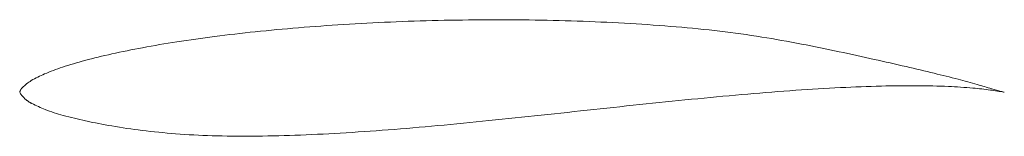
# Model space of a CAD drawing. Header units: millimetres. Extents: x 0 to 1, y -0.04 to 0.07.
import ezdxf

# ---------------------------------------------------------------- set-up
doc = ezdxf.new("R2010")
doc.units = ezdxf.units.MM

msp = doc.modelspace()

# ---------------------------------------------------------------- linework, layer by layer
at = {"color": 7, "linetype": 'Continuous', "lineweight": 15}
for points, knots in [([(0.0027, 0.0047), (0.0041, 0.006), (0.0069, 0.0087), (0.0143, 0.0135), (0.0265, 0.0194), (0.0447, 0.026), (0.0675, 0.0327), (0.0947, 0.0392), (0.1258, 0.0455), (0.1607, 0.0514), (0.1989, 0.0567), (0.24, 0.0615), (0.2837, 0.0655), (0.3295, 0.0688), (0.3768, 0.0713), (0.4252, 0.0729), (0.4743, 0.0735), (0.5234, 0.0733), (0.5721, 0.072), (0.6198, 0.0698), (0.6662, 0.0665), (0.7106, 0.0622), (0.7531, 0.0563), (0.7934, 0.0491), (0.8315, 0.0413), (0.8669, 0.0336), (0.8991, 0.0263), (0.9275, 0.0196), (0.9516, 0.0136), (0.971, 0.0083), (0.9855, 0.004), (0.9946, 0.0014), (0.9989, 0.0003), (1, 0)], [0, 0, 0, 0, 0.00558, 0.01135, 0.02615, 0.04534, 0.06885, 0.09646, 0.1279, 0.16288, 0.20106, 0.24205, 0.28546, 0.33085, 0.37776, 0.42572, 0.47425, 0.52287, 0.57108, 0.6184, 0.66435, 0.70845, 0.75064, 0.79112, 0.82966, 0.86563, 0.8984, 0.92736, 0.95194, 0.97183, 0.98693, 0.99662, 1, 1, 1, 1]), ([(0.0123, -0.0114), (0.0168, -0.0135), (0.0271, -0.0184), (0.0455, -0.024), (0.0681, -0.0296), (0.0948, -0.0346), (0.1253, -0.039), (0.1593, -0.0424), (0.1965, -0.0444), (0.2369, -0.0447), (0.2803, -0.0438), (0.3264, -0.0415), (0.3748, -0.0382), (0.4251, -0.0339), (0.477, -0.0288), (0.5298, -0.0233), (0.583, -0.0175), (0.636, -0.0118), (0.6882, -0.0065), (0.7388, -0.0018), (0.7872, 0.0021), (0.8324, 0.0048), (0.8736, 0.0064), (0.9101, 0.0068), (0.9411, 0.0062), (0.9658, 0.0045), (0.9847, 0.0025), (0.9953, 0.0008), (1, 0)], [0, 0, 0, 0, 0.01499, 0.0343, 0.05782, 0.08529, 0.11638, 0.15075, 0.18822, 0.22886, 0.27259, 0.31911, 0.36805, 0.41903, 0.47157, 0.52517, 0.57923, 0.63311, 0.68612, 0.73754, 0.78655, 0.83235, 0.87414, 0.91112, 0.94256, 0.96765, 0.98569, 1, 1, 1, 1])]:
    msp.add_open_spline(points, degree=3, knots=knots, dxfattribs=at)
for points in [[(0, 0), (0.0008, 0.0028), (0.0027, 0.0047)], [(0, 0), (0.0048, -0.0077), (0.0123, -0.0114)]]:
    msp.add_open_spline(points, degree=2, dxfattribs=at)

doc.saveas('drawing.dxf')
